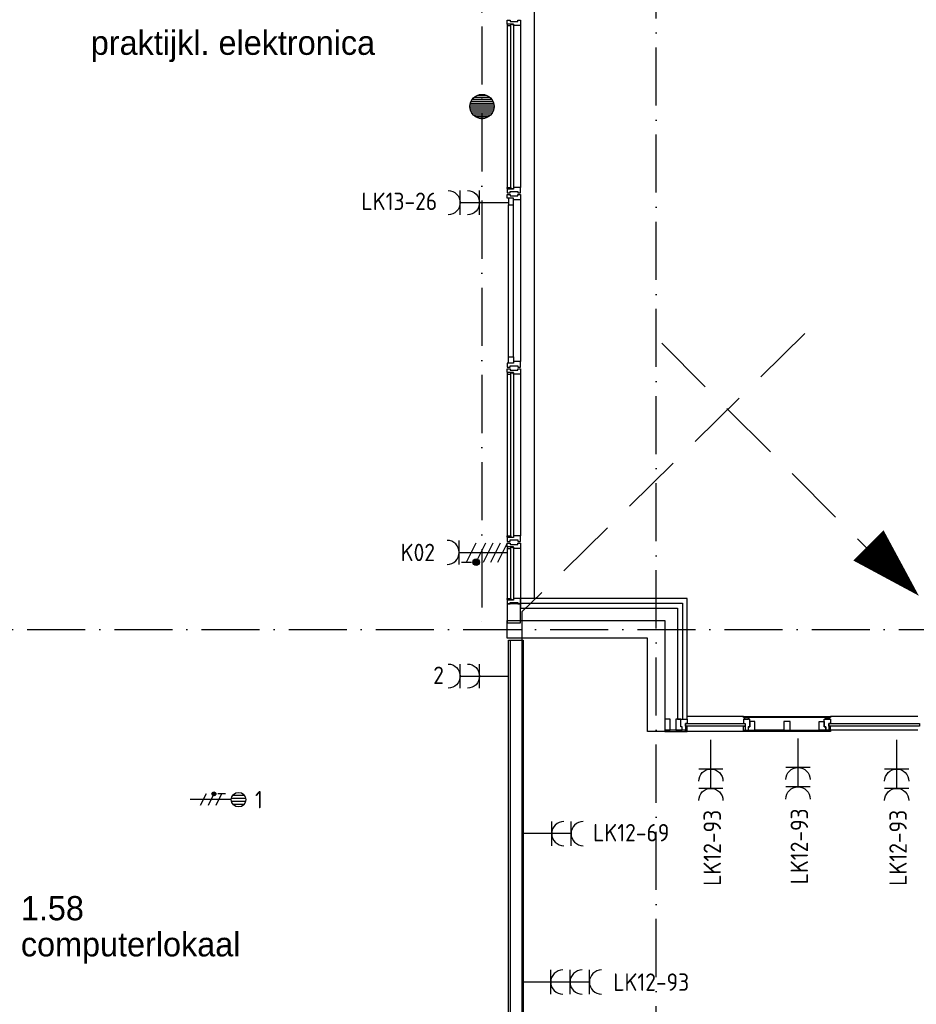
# Model space of a CAD drawing. Header units: millimetres. Extents: x -6587 to 112885, y 244 to 84344.
# Tile 47 of 50: x 77601 to 86860, y 54033 to 64202. Entities that reach past the tile are written whole.
import ezdxf
from ezdxf.enums import TextEntityAlignment as Align

# ---------------------------------------------------------------- set-up
doc = ezdxf.new("R2010")
doc.units = ezdxf.units.MM
doc.header["$LTSCALE"] = 100
doc.linetypes.add('DASHDOT', pattern=[9, 6, -1.5, 0, -1.5])
doc.linetypes.add('HIDDEN', pattern=[9.525, 6.35, -3.175])
doc.layers.get('0').update_dxf_attribs({"linetype": 'CONTINUOUS'})
for name, color, linetype in [('AL$7----_STRAMIEN', 1, 'DASHDOT'), ('AL21----_BUITENWAND', 4, 'CONTINUOUS'), ('AL21K---_ISOLATIE', 1, 'CONTINUOUS'), ('AL22----_BINNENWAND', 7, 'CONTINUOUS'), ('AL28----_KONSTRUKTIE', 3, 'CONTINUOUS'), ('AL31----_BUITENKOZ', 7, 'CONTINUOUS'), ('ALXA3---_VOLZWART', 14, 'CONTINUOUS'), ('ALXAA---_GEWBETON', 12, 'CONTINUOUS'), ('ALXOU---_GLAS', 7, 'CONTINUOUS'), ('BOUW', 8, 'CONTINUOUS'), ('EB62203-_ATTRIB', 2, 'CONTINUOUS'), ('EB62208-_ATTRIB', 2, 'CONTINUOUS'), ('EB63104-_ATTRIB', 2, 'CONTINUOUS'), ('EL62203-_KRACHT-WCD230', 3, 'CONTINUOUS'), ('EL62208-_KRACHT-WCD400', 3, 'CONTINUOUS'), ('EL63104-_LICHT-ASP230V', 3, 'CONTINUOUS'), ('LIJN050', 90, 'CONTINUOUS'), ('LIJN070', 130, 'CONTINUOUS')]:
    doc.layers.add(name, color=color, linetype=linetype)
doc.styles.add('1_8', font='iso', dxfattribs={"width": 0.7, "height": 1.8})
doc.styles.add('BURO-025', font='BUROFONT.shx', dxfattribs={"height": 250})
doc.styles.add('NORATT', font='isocp.shx')

# ---------------------------------------------------------------- blocks, each defined once
blk = doc.blocks.new('ES3W2A')
for p, q in [((1.25, 2), (-1.25, 2)), ((1.25, 2), (-1.25, 2)), ((0, 2), (0, -3)), ((0, 2), (0, -3)), ((1.25, 0), (-1.25, 0)), ((1.25, 0), (-1.25, 0))]:
    blk.add_line(p, q)
for centre in [(0, 3.25), (0, 3.25), (0, 1.25), (0, 1.25)]:
    blk.add_arc(centre, 1.25, 180, 0)
for tag, style, flags, p in [('VERMOGEN', 'NORATT', 9, (-2.5, 5)), ('VERMOGEN', '1_8', 9, (-2.5, 5)), ('GROEP', 'NORATT', 8, (0, 5)), ('GROEP', '1_8', 8, (0, 5)), ('SCHAK', 'NORATT', 8, (2.5, 5)), ('SCHAK', '1_8', 8, (2.5, 5)), ('GELIJK', 'NORATT', 9, (5, 5)), ('GELIJK', '1_8', 9, (5, 5)), ('KAST', 'NORATT', 9, (7, 5)), ('KAST', '1_8', 9, (7, 5)), ('TAL', 'NORATT', 8, (2.5, 5)), ('TAL', '1_8', 8, (2.5, 5))]:
    blk.add_attdef(tag, text='', height=1.8, rotation=90, dxfattribs=dict(style=style, flags=flags)).set_placement(p, align=Align.MIDDLE_CENTER)
at = {"width": 0.7, "flags": 8}
for style in ['NORATT', '1_8']:
    blk.add_attdef('DOEL', text='', height=1.8, rotation=90, dxfattribs=dict(at, style=style)).set_placement((-2.5, 5), align=Align.MIDDLE_LEFT)
at = {"flags": 9}
for style in ['NORATT', '1_8']:
    blk.add_attdef('M_CODE', text='', height=1.8, dxfattribs=dict(at, style=style)).set_placement((0, 0), align=Align.MIDDLE_CENTER)
blk = doc.blocks.new('ES3X2')
for p, q in [((-0.45, 1.4), (-0.45, 2.6)), ((-0.15, 1.27), (-0.15, 2.73)), ((0.15, 1.27), (0.15, 2.73)), ((0.45, 1.4), (0.45, 2.6)), ((0, 1.25), (0, -3))]:
    blk.add_line(p, q)
at = {"color": 210}
for p, q in [((-0.6, 0.65), (-0.6, -0.15)), ((-0.6, 0.25), (0.6, -0.35)), ((-0.72, -0.71), (-0.72, -0.39)), ((-0.64, -0.75), (-0.64, -0.35)), ((-0.6, -0.55), (0.6, -1.15)), ((-0.56, -0.75), (-0.56, -0.35)), ((-0.48, -0.71), (-0.48, -0.39)), ((-0.6, -1.35), (0.6, -1.95))]:
    blk.add_line(p, q, dxfattribs=at)
blk.add_circle((0, 2), 0.75)
blk.add_circle((-0.6, -0.55), 0.2, dxfattribs=at)
at = {"style": '1_8'}
for tag, flags, p in [('VERMOGEN', 9, (-2.5, 4.5)), ('GROEP', 8, (0, 4.5)), ('SCHAK', 8, (2.5, 4.5)), ('KAST', 9, (7, 4.5)), ('DOEL', 8, (-2.5, 1))]:
    blk.add_attdef(tag, text='', height=1.8, rotation=90, dxfattribs=dict(at, flags=flags)).set_placement(p, align=Align.MIDDLE_LEFT)
at = {"style": '1_8', "flags": 8}
blk.add_attdef('TAL', text='', height=1.8, rotation=90, dxfattribs=at).set_placement((2.5, 4.5), align=Align.MIDDLE_CENTER)
at = {"style": '1_8', "flags": 9}
blk.add_attdef('M_CODE', text='', height=1.8, dxfattribs=at).set_placement((0, 0), align=Align.MIDDLE_CENTER)
blk = doc.blocks.new('ES2W4A')
at = {"color": 0}
for p, q in [((-1.25, 2), (1.25, 2)), ((0, 2), (0, -3))]:
    blk.add_line(p, q, dxfattribs=at)
at = {"color": 1}
for p, q in [((-1, 1.75), (-1, 0.75)), ((-1, 1.25), (1, 0.25)), ((-1.2, -0.02), (-1.2, 0.52)), ((-1.07, -0.08), (-1.07, 0.58)), ((-1, 0.25), (1, -0.75)), ((-0.93, -0.08), (-0.93, 0.58)), ((-0.8, -0.02), (-0.8, 0.52)), ((-1, -0.5), (1, -1.5)), ((-1, -1.25), (1, -2.25)), ((-1, -2), (1, -3))]:
    blk.add_line(p, q, dxfattribs=at)
blk.add_circle((-1, 0.25), 0.333, dxfattribs=at)
at = {"color": 0}
blk.add_arc((0, 3.25), 1.25, 180, 0, dxfattribs=at)
at = {"style": '1_8'}
for tag, flags, p in [('VERMOGEN', 9, (-3.75, 5.5)), ('GROEP', 8, (1.25, 5.5)), ('DOEL', 8, (-1.25, 5.5)), ('KAST', 9, (3.75, 5.5)), ('TAL', 8, (-3.75, 5.5))]:
    blk.add_attdef(tag, text='', height=1.8, rotation=90, dxfattribs=dict(at, flags=flags)).set_placement(p, align=Align.MIDDLE_LEFT)
at = {"color": 0, "style": '1_8', "width": 0.7, "flags": 8}
blk.add_attdef('SCHAK', text='', height=1.8, rotation=90, dxfattribs=at).set_placement((3.75, 4.25), align=Align.MIDDLE_LEFT)
at = {"style": '1_8', "flags": 9}
blk.add_attdef('M_CODE', text='', height=1.8, dxfattribs=at).set_placement((0, 0), align=Align.MIDDLE_CENTER)
blk = doc.blocks.new('ES3W3A')
at = {"color": 0}
for p, q in [((1.25, 4), (-1.25, 4)), ((1.25, 4), (-1.25, 4)), ((1.25, 4), (-1.25, 4)), ((1.25, 4), (-1.25, 4)), ((0, 4), (0, -3)), ((0, 4), (0, -3)), ((0, 4), (0, -3)), ((0, 4), (0, -3)), ((1.25, 2), (-1.25, 2)), ((1.25, 2), (-1.25, 2)), ((1.25, 2), (-1.25, 2)), ((1.25, 2), (-1.25, 2)), ((1.25, 0), (-1.25, 0)), ((1.25, 0), (-1.25, 0)), ((1.25, 0), (-1.25, 0)), ((1.25, 0), (-1.25, 0))]:
    blk.add_line(p, q, dxfattribs=at)
for centre in [(0, 5.25), (0, 5.25), (0, 5.25), (0, 5.25), (0, 3.25), (0, 3.25), (0, 3.25), (0, 3.25), (0, 1.25), (0, 1.25), (0, 1.25), (0, 1.25)]:
    blk.add_arc(centre, 1.25, 180, 0, dxfattribs=at)
for tag, style, flags, p in [('VERMOGEN', 'NORATT', 9, (-2.5, 6.5)), ('VERMOGEN', '1_8', 9, (-2.5, 6.5)), ('VERMOGEN', 'NORATT', 9, (-2.5, 6.5)), ('GROEP', 'NORATT', 8, (0, 7)), ('GROEP', '1_8', 8, (0, 7)), ('GROEP', 'NORATT', 8, (0, 7)), ('KAST', 'NORATT', 9, (2.5, 6.5)), ('KAST', '1_8', 9, (2.5, 6.5)), ('KAST', 'NORATT', 9, (2.5, 6.5))]:
    blk.add_attdef(tag, text='', height=1.8, rotation=90, dxfattribs=dict(at, style=style, flags=flags)).set_placement(p, align=Align.MIDDLE)
at = {"style": 'NORATT', "flags": 9}
blk.add_attdef('GELIJK', text='', height=1.8, rotation=90, dxfattribs=at).set_placement((5, 7), align=Align.MIDDLE_CENTER)
blk.add_attdef('GELIJK', text='', height=1.8, rotation=90, dxfattribs=at).set_placement((5, 7), align=Align.MIDDLE_CENTER)
at = {"color": 0, "width": 0.7, "flags": 8}
for tag, style, p in [('SCHAK', 'NORATT', (2.5, 6.625)), ('SCHAK', '1_8', (2.5, 6.625)), ('SCHAK', 'NORATT', (2.5, 6.625)), ('TAL', 'NORATT', (1.5, -1.5)), ('TAL', '1_8', (1.5, -1.5)), ('TAL', 'NORATT', (1.5, -1.5))]:
    blk.add_attdef(tag, text='', height=1.8, rotation=90, dxfattribs=dict(at, style=style)).set_placement(p, align=Align.MIDDLE)
for style in ['NORATT', '1_8', 'NORATT']:
    blk.add_attdef('DOEL', text='', height=1.8, rotation=90, dxfattribs=dict(at, style=style)).set_placement((-2.75, -2.25), align=Align.MIDDLE_LEFT)
at = {"style": 'NORATT', "flags": 9}
blk.add_attdef('M_CODE', text='', height=1.8, dxfattribs=at).set_placement((0, 0), align=Align.MIDDLE_CENTER)
blk.add_attdef('M_CODE', text='', height=1.8, dxfattribs=at).set_placement((0, 0), align=Align.MIDDLE_CENTER)

msp = doc.modelspace()

# ---------------------------------------------------------------- linework, layer by layer
at = {"layer": 'AL$7----_STRAMIEN', "color": 1}
for p, q in [((82374.8, 76734.4), (82374.8, 57905)), ((84174.8, 7509.2), (84174.8, 76734.4)), ((26373, 57905), (98018.3, 57905))]:
    msp.add_line(p, q, dxfattribs=at)
at = {"layer": 'AL21----_BUITENWAND', "color": 8}
for p, q in [((82914.8, 75845), (82914.8, 58225)), ((84494.8, 58225), (82773.8, 58225)), ((82773.8, 58225), (82773.8, 58125)), ((84494.8, 56979), (84494.8, 58225)), ((82773.8, 58125), (84394.8, 58125)), ((84394.8, 58125), (84394.8, 56979)), ((84394.8, 56979), (84494.8, 56979))]:
    msp.add_line(p, q, dxfattribs=at)
at = {"layer": 'AL21K---_ISOLATIE', "color": 8, "linetype": 'Continuous'}
for p, q in [((85491.3, 56865), (85191.8, 56865)), ((85558.3, 56865), (85857.8, 56865))]:
    msp.add_line(p, q, dxfattribs=at)
at = {"layer": 'AL22----_BINNENWAND', "color": 8}
for p, q in [((82649.8, 45975), (82649.8, 57794)), ((82649.8, 57794), (82799.8, 57794)), ((82799.8, 57794), (82799.8, 45975))]:
    msp.add_line(p, q, dxfattribs=at)
at = {"layer": 'AL22----_BINNENWAND', "color": 8, "linetype": 'Continuous'}
for p, q in [((82664.8, 57794), (82664.8, 45975)), ((82784.8, 57794), (82784.8, 45975))]:
    msp.add_line(p, q, dxfattribs=at)
at = {"layer": 'AL28----_KONSTRUKTIE', "color": 8}
for p, q in [((82634.8, 57815), (82634.8, 57995)), ((82634.8, 57995), (82814.8, 57995)), ((82814.8, 57995), (82814.8, 57995)), ((82814.8, 57995), (84264.8, 57995)), ((84264.8, 57995), (84264.8, 57057)), ((84084.8, 57815), (82634.8, 57815)), ((84084.8, 56850), (84084.8, 57815)), ((84264.8, 57057), (84264.8, 57057)), ((84264.8, 57057), (84264.8, 56850)), ((84264.8, 56850), (84084.8, 56850))]:
    msp.add_line(p, q, dxfattribs=at)
msp.add_circle((82374.8, 63305), 125, dxfattribs=at)
at = {"layer": 'AL31----_BUITENKOZ', "color": 8, "linetype": 'Continuous'}
for p, q in [((82634.8, 64157), (82634.8, 64196)), ((82634.8, 64196), (82640.8, 64196)), ((82640.8, 64196), (82654.8, 64196)), ((82654.8, 64196), (82654.8, 64196)), ((82654.8, 64196), (82664.3, 64196)), ((82664.3, 64196), (82664.3, 64182)), ((82664.3, 64182), (82744.3, 64182)), ((82744.3, 64182), (82744.3, 64196)), ((82744.3, 64196), (82754.3, 64196)), ((82754.3, 64196), (82754.3, 64196)), ((82754.3, 64196), (82767.8, 64196)), ((82767.8, 64196), (82773.8, 64196)), ((82773.8, 64196), (82773.8, 64177.1)), ((82773.8, 64177.1), (82773.8, 64140)), ((82701.8, 64157), (82634.8, 64157)), ((82639.8, 64152), (82634.8, 64152)), ((82634.8, 64152), (82634.8, 64140)), ((82634.8, 64140), (82671.8, 64140)), ((82671.8, 64157), (82639.8, 64157)), ((82639.8, 64157), (82639.8, 64152)), ((82671.8, 64140), (82671.8, 64157)), ((82701.8, 64140), (82701.8, 64157)), ((82754.8, 64140), (82701.8, 64140)), ((82762.8, 64140), (82754.8, 64140)), ((82766.8, 64140), (82762.8, 64140)), ((82773.8, 64140), (82766.8, 64140)), ((82634.8, 62458), (82634.8, 62470)), ((82634.8, 62470), (82671.8, 62470)), ((82639.8, 62458), (82634.8, 62458)), ((82634.8, 62453), (82634.8, 62414)), ((82701.8, 62453), (82634.8, 62453)), ((82639.8, 62453), (82639.8, 62458)), ((82671.8, 62453), (82639.8, 62453)), ((82671.8, 62470), (82671.8, 62453)), ((82754.8, 62470), (82701.8, 62470)), ((82701.8, 62470), (82701.8, 62453)), ((82762.8, 62470), (82754.8, 62470)), ((82766.8, 62470), (82762.8, 62470)), ((82773.8, 62470), (82766.8, 62470)), ((82773.8, 62432.9), (82773.8, 62470)), ((82634.8, 62414), (82640.8, 62414)), ((82634.8, 62357), (82634.8, 62396)), ((82634.8, 62396), (82640.8, 62396)), ((82701.8, 62357), (82634.8, 62357)), ((82640.8, 62414), (82654.8, 62414)), ((82640.8, 62396), (82654.8, 62396)), ((82701.8, 62357), (82647.8, 62357)), ((82647.8, 62357), (82647.8, 62290)), ((82654.8, 62414), (82654.8, 62414)), ((82654.8, 62414), (82664.8, 62414)), ((82654.8, 62396), (82654.8, 62396)), ((82654.8, 62396), (82664.3, 62396)), ((82664.3, 62396), (82664.3, 62382)), ((82664.3, 62382), (82744.3, 62382)), ((82664.8, 62414), (82664.8, 62428)), ((82664.8, 62428), (82744.8, 62428)), ((82701.8, 62340), (82701.8, 62357)), ((82701.8, 62290), (82701.8, 62357)), ((82754.8, 62340), (82701.8, 62340)), ((82744.3, 62382), (82744.3, 62396)), ((82744.3, 62396), (82754.3, 62396)), ((82744.8, 62428), (82744.8, 62414)), ((82744.8, 62414), (82753.8, 62414)), ((82753.8, 62414), (82753.8, 62414)), ((82753.8, 62414), (82767.8, 62414)), ((82754.3, 62396), (82754.3, 62396)), ((82754.3, 62396), (82767.8, 62396)), ((82762.8, 62340), (82754.8, 62340)), ((82766.8, 62340), (82762.8, 62340)), ((82773.8, 62340), (82766.8, 62340)), ((82767.8, 62414), (82773.8, 62414)), ((82767.8, 62396), (82773.8, 62396)), ((82773.8, 62414), (82773.8, 62432.9)), ((82773.8, 62396), (82773.8, 62377.1)), ((82773.8, 62377.1), (82773.8, 62340)), ((82647.8, 62290), (82701.8, 62290)), ((82647.8, 60653), (82647.8, 60720)), ((82647.8, 60720), (82701.8, 60720)), ((82701.8, 60720), (82701.8, 60653)), ((82634.8, 60653), (82634.8, 60614)), ((82701.8, 60653), (82634.8, 60653)), ((82634.8, 60614), (82640.8, 60614)), ((82640.8, 60614), (82654.8, 60614)), ((82701.8, 60653), (82647.8, 60653)), ((82654.8, 60614), (82654.8, 60614)), ((82654.8, 60614), (82664.8, 60614)), ((82664.8, 60614), (82664.8, 60628)), ((82664.8, 60628), (82744.8, 60628)), ((82754.8, 60670), (82701.8, 60670)), ((82701.8, 60670), (82701.8, 60653)), ((82744.8, 60628), (82744.8, 60614)), ((82744.8, 60614), (82753.8, 60614)), ((82753.8, 60614), (82753.8, 60614)), ((82753.8, 60614), (82767.8, 60614)), ((82762.8, 60670), (82754.8, 60670)), ((82766.8, 60670), (82762.8, 60670)), ((82773.8, 60670), (82766.8, 60670)), ((82767.8, 60614), (82773.8, 60614)), ((82773.8, 60632.9), (82773.8, 60670)), ((82773.8, 60614), (82773.8, 60632.9)), ((82634.8, 60557), (82634.8, 60596)), ((82634.8, 60596), (82640.8, 60596)), ((82701.8, 60557), (82634.8, 60557)), ((82639.8, 60552), (82634.8, 60552)), ((82634.8, 60552), (82634.8, 60540)), ((82634.8, 60540), (82671.8, 60540)), ((82671.8, 60557), (82639.8, 60557)), ((82639.8, 60557), (82639.8, 60552)), ((82640.8, 60596), (82654.8, 60596)), ((82654.8, 60596), (82654.8, 60596)), ((82654.8, 60596), (82664.3, 60596)), ((82664.3, 60596), (82664.3, 60582)), ((82664.3, 60582), (82744.3, 60582)), ((82671.8, 60540), (82671.8, 60557)), ((82701.8, 60540), (82701.8, 60557)), ((82754.8, 60540), (82701.8, 60540)), ((82744.3, 60582), (82744.3, 60596)), ((82744.3, 60596), (82754.3, 60596)), ((82754.3, 60596), (82754.3, 60596)), ((82754.3, 60596), (82767.8, 60596)), ((82762.8, 60540), (82754.8, 60540)), ((82766.8, 60540), (82762.8, 60540)), ((82773.8, 60540), (82766.8, 60540)), ((82767.8, 60596), (82773.8, 60596)), ((82773.8, 60596), (82773.8, 60577.1)), ((82773.8, 60577.1), (82773.8, 60540)), ((82634.8, 58858), (82634.8, 58870)), ((82634.8, 58870), (82671.8, 58870)), ((82639.8, 58858), (82634.8, 58858)), ((82634.8, 58853), (82634.8, 58814)), ((82701.8, 58853), (82634.8, 58853)), ((82634.8, 58814), (82640.8, 58814)), ((82634.8, 58757), (82634.8, 58796)), ((82634.8, 58796), (82640.8, 58796)), ((82639.8, 58853), (82639.8, 58858)), ((82671.8, 58853), (82639.8, 58853)), ((82640.8, 58814), (82654.8, 58814)), ((82640.8, 58796), (82654.8, 58796)), ((82654.8, 58814), (82654.8, 58814)), ((82654.8, 58814), (82664.8, 58814)), ((82654.8, 58796), (82654.8, 58796)), ((82654.8, 58796), (82664.8, 58796)), ((82664.8, 58814), (82664.8, 58828)), ((82664.8, 58828), (82744.8, 58828)), ((82664.8, 58796), (82664.8, 58782)), ((82664.8, 58782), (82744.8, 58782)), ((82671.8, 58870), (82671.8, 58853)), ((82754.8, 58870), (82701.8, 58870)), ((82701.8, 58870), (82701.8, 58853)), ((82744.8, 58828), (82744.8, 58814)), ((82744.8, 58814), (82753.8, 58814)), ((82744.8, 58782), (82744.8, 58796)), ((82744.8, 58796), (82753.8, 58796)), ((82753.8, 58814), (82753.8, 58814)), ((82753.8, 58814), (82767.8, 58814)), ((82753.8, 58796), (82753.8, 58796)), ((82753.8, 58796), (82767.8, 58796)), ((82762.8, 58870), (82754.8, 58870)), ((82766.8, 58870), (82762.8, 58870)), ((82773.8, 58870), (82766.8, 58870)), ((82767.8, 58814), (82773.8, 58814)), ((82767.8, 58796), (82773.8, 58796)), ((82773.8, 58832.9), (82773.8, 58870)), ((82773.8, 58814), (82773.8, 58832.9)), ((82773.8, 58796), (82773.8, 58777.1)), ((82773.8, 58777.1), (82773.8, 58740)), ((82701.8, 58757), (82634.8, 58757)), ((82639.8, 58752), (82634.8, 58752)), ((82634.8, 58752), (82634.8, 58740)), ((82634.8, 58740), (82671.8, 58740)), ((82671.8, 58757), (82639.8, 58757)), ((82639.8, 58757), (82639.8, 58752)), ((82671.8, 58740), (82671.8, 58757)), ((82701.8, 58740), (82701.8, 58757)), ((82754.8, 58740), (82701.8, 58740)), ((82762.8, 58740), (82754.8, 58740)), ((82766.8, 58740), (82762.8, 58740)), ((82773.8, 58740), (82766.8, 58740)), ((82634.8, 58213), (82634.8, 58225)), ((82634.8, 58225), (82671.8, 58225)), ((82639.8, 58213), (82634.8, 58213)), ((82634.8, 58208), (82634.8, 58169)), ((82701.8, 58208), (82634.8, 58208)), ((82634.8, 58169), (82634.8, 57974)), ((82773.8, 58169), (82634.8, 58169)), ((82634.8, 58169), (82640.8, 58169)), ((82639.8, 58208), (82639.8, 58213)), ((82671.8, 58208), (82639.8, 58208)), ((82640.8, 58169), (82654.8, 58169)), ((82654.8, 58169), (82654.8, 58169)), ((82654.8, 58169), (82664.8, 58169)), ((82664.8, 58169), (82664.8, 58183)), ((82664.8, 58183), (82744.8, 58183)), ((82671.8, 58225), (82671.8, 58208)), ((82754.8, 58225), (82701.8, 58225)), ((82701.8, 58225), (82701.8, 58208)), ((82744.8, 58183), (82744.8, 58169)), ((82744.8, 58169), (82753.8, 58169)), ((82753.8, 58169), (82753.8, 58169)), ((82753.8, 58169), (82767.8, 58169)), ((82762.8, 58225), (82754.8, 58225)), ((82766.8, 58225), (82762.8, 58225)), ((82773.8, 58225), (82766.8, 58225)), ((82767.8, 58169), (82773.8, 58169)), ((82773.8, 58187.9), (82773.8, 58225)), ((82773.8, 58169), (82773.8, 58187.9)), ((82773.8, 57974), (82773.8, 58169)), ((82634.8, 57974), (82773.8, 57974))]:
    msp.add_line(p, q, dxfattribs=at)
at = {"layer": 'AL31----_BUITENKOZ', "color": 8}
for p, q in [((82634.8, 64140), (82634.8, 62470)), ((82773.8, 64140), (82773.8, 62470)), ((82773.8, 62340), (82773.8, 60670)), ((82647.8, 60720), (82647.8, 62290)), ((82701.8, 60720), (82701.8, 62290)), ((82634.8, 60540), (82634.8, 58870)), ((82773.8, 60540), (82773.8, 58870)), ((82634.8, 58740), (82634.8, 58225)), ((82773.8, 58740), (82773.8, 58225)), ((84316.8, 56979), (84264.8, 56979)), ((84264.8, 56979), (84264.8, 56865)), ((84316.8, 56865), (84316.8, 56979)), ((84427.8, 56979), (84375.8, 56979)), ((84375.8, 56979), (84375.8, 56865)), ((84427.8, 56900), (84427.8, 56979)), ((84427.8, 56900), (84427.8, 56979)), ((84427.8, 56979), (84494.8, 56979)), ((85074.8, 57006), (84494.8, 57006)), ((84494.8, 56979), (84494.8, 56934)), ((85074.8, 56994), (85074.8, 57006)), ((85074.8, 57006), (85974.8, 57006)), ((85974.8, 56994), (85074.8, 56994)), ((85141.8, 56979), (85074.8, 56979)), ((85074.8, 56979), (85074.8, 56934)), ((85127.8, 56994), (85084.8, 56994)), ((85084.8, 56994), (85084.8, 56979)), ((85084.8, 56979), (85127.8, 56979)), ((85127.8, 56979), (85127.8, 56994)), ((85141.8, 56900), (85141.8, 56979)), ((85191.8, 56955), (85141.8, 56955)), ((85141.8, 56955), (85141.8, 56900)), ((85191.8, 56865), (85191.8, 56955)), ((85558.3, 56955), (85491.3, 56955)), ((85491.3, 56955), (85491.3, 56865)), ((85558.3, 56865), (85558.3, 56955)), ((85857.8, 56865), (85857.8, 56955)), ((85857.8, 56955), (85907.8, 56955)), ((85907.8, 56955), (85907.8, 56900)), ((85974.8, 57006), (85974.8, 56994)), ((84264.8, 56865), (84316.8, 56865)), ((84264.8, 56865), (84264.8, 56850)), ((84477.8, 56865), (84264.8, 56865)), ((84264.8, 56850), (84477.8, 56850)), ((84375.8, 56865), (84442.8, 56865)), ((84442.8, 56900), (84427.8, 56900)), ((84442.8, 56900), (84427.8, 56900)), ((84442.8, 56865), (84442.8, 56900)), ((84442.8, 56865), (84442.8, 56900)), ((84477.8, 56865), (84442.8, 56865)), ((84494.8, 56934), (84477.8, 56934)), ((84477.8, 56934), (84477.8, 56865)), ((84477.8, 56904), (84477.8, 56850)), ((84494.8, 56904), (84477.8, 56904)), ((84477.8, 56850), (84477.8, 56865)), ((84477.8, 56850), (84494.8, 56850)), ((84494.8, 56850), (84494.8, 56904)), ((85074.8, 56850), (84494.8, 56850)), ((85074.8, 56934), (85091.8, 56934)), ((85074.8, 56850), (85074.8, 56904)), ((85074.8, 56904), (85091.8, 56904)), ((85074.8, 56850), (85074.8, 56865)), ((85074.8, 56865), (85974.8, 56865)), ((85974.8, 56850), (85074.8, 56850)), ((85091.8, 56850), (85074.8, 56850)), ((85091.8, 56934), (85091.8, 56865)), ((85091.8, 56904), (85091.8, 56850)), ((85091.8, 56865), (85126.8, 56865)), ((85141.8, 56900), (85124.8, 56900)), ((85124.8, 56900), (85124.8, 56865)), ((85124.8, 56865), (85191.8, 56865)), ((85126.8, 56865), (85126.8, 56900)), ((85126.8, 56900), (85141.8, 56900)), ((85491.3, 56865), (85558.3, 56865)), ((85924.8, 56865), (85857.8, 56865)), ((85907.8, 56900), (85924.8, 56900)), ((85924.8, 56900), (85924.8, 56865)), ((85974.8, 56865), (85974.8, 56850))]:
    msp.add_line(p, q, dxfattribs=at)
for points in [[(85957.8, 56865), (85924.8, 56865), (85924.8, 56900), (85907.8, 56900), (85907.8, 56979), (85974.8, 56979), (85974.8, 56934), (85957.8, 56934)], [(85921.8, 56979), (85921.8, 56994), (85964.8, 56994), (85964.8, 56979)], [(85957.8, 56904), (85957.8, 56865), (85974.8, 56865), (85974.8, 56904)]]:
    msp.add_lwpolyline(points, close=True, dxfattribs=at)
for points in [[(86874.8, 57006), (85974.8, 57006)], [(86874.8, 56865), (85974.8, 56865)]]:
    msp.add_lwpolyline(points, dxfattribs=at)
at = {"layer": 'ALXA3---_VOLZWART', "color": 8}
for p, q in [((82773.8, 58175), (84444.8, 58175)), ((84444.8, 58175), (84444.8, 56979))]:
    msp.add_line(p, q, dxfattribs=at)
at = {"layer": 'ALXAA---_GEWBETON', "color": 8}
for p, q in [((82262.9, 63360.7), (82486.7, 63360.7)), ((82275.4, 63380.7), (82474.3, 63380.7)), ((82275.4, 63380.7), (82474.3, 63380.7)), ((82294.4, 63400.7), (82455.2, 63400.7)), ((82294.4, 63400.7), (82455.2, 63400.7)), ((82327.6, 63420.7), (82422.1, 63420.7)), ((82327.6, 63420.7), (82422.1, 63420.7)), ((82249.9, 63300.7), (82499.8, 63300.7)), ((82250.8, 63320.7), (82498.8, 63320.7)), ((82252.2, 63280.7), (82497.5, 63280.7)), ((82255, 63340.7), (82494.6, 63340.7)), ((82257.9, 63260.7), (82491.7, 63260.7)), ((82267.6, 63240.7), (82482, 63240.7)), ((82282.5, 63220.7), (82467.1, 63220.7)), ((82305.9, 63200.7), (82443.8, 63200.7)), ((82361.5, 63180.7), (82388.2, 63180.7))]:
    msp.add_line(p, q, dxfattribs=at)
at = {"layer": 'ALXOU---_GLAS', "color": 8}
for p, q in [((82673.8, 62455), (82673.8, 64155)), ((82673.8, 64155), (82699.8, 64155)), ((82699.8, 64155), (82699.8, 62455)), ((82699.8, 62455), (82673.8, 62455)), ((82673.8, 58855), (82673.8, 60555)), ((82673.8, 60555), (82699.8, 60555)), ((82699.8, 60555), (82699.8, 58855)), ((82699.8, 58855), (82673.8, 58855)), ((82673.8, 58210), (82673.8, 58755)), ((82673.8, 58755), (82699.8, 58755)), ((82699.8, 58755), (82699.8, 58210)), ((82699.8, 58210), (82673.8, 58210)), ((84477.8, 56904), (84477.8, 56934)), ((84477.8, 56934), (85091.8, 56934)), ((85091.8, 56904), (84477.8, 56904)), ((85091.8, 56934), (85091.8, 56904))]:
    msp.add_line(p, q, dxfattribs=at)
msp.add_lwpolyline([(86891.8, 56934), (86891.8, 56904), (85957.8, 56904), (85957.8, 56934)], close=True, dxfattribs=at)
at = {"layer": 'LIJN050'}
msp.add_lwpolyline([(86886.3, 58252, 0, 441.4, 0), (86365.9, 58772, 441.4, 441.4, 0)], format="xyseb", dxfattribs=at)
at = {"layer": 'LIJN070', "linetype": 'HIDDEN'}
for p, q in [((85708.3, 60959.2), (82787.2, 58085.3)), ((84230.4, 60860.3), (86844.8, 58247.9)), ((82787.2, 58085.3), (82787.2, 45781.2))]:
    msp.add_line(p, q, dxfattribs=at)

# ---------------------------------------------------------------- block references
at = {"layer": 'EL62203-_KRACHT-WCD230'}
ref = msp.add_blockref('ES3W2A', (82350, 62312, 1050), dxfattribs=dict(at, xscale=-100, yscale=100, zscale=100, rotation=90))
ref.add_attrib('GROEP', 'LK13-26', dxfattribs={"layer": 'EB62203-_ATTRIB', "color": 1, "height": 180, "style": '1_8', "flags": 8}).set_placement((81129.9, 62325.9, 1050), align=Align.MIDDLE_LEFT)
ref = msp.add_blockref('ES3W2A', (82350, 57422, 1050), dxfattribs=dict(at, xscale=-100, yscale=100, zscale=100, rotation=90))
ref.add_attrib('GROEP', '2', dxfattribs={"layer": 'EB62203-_ATTRIB', "color": 1, "height": 180, "style": '1_8', "flags": 8}).set_placement((81871.7, 57431, 1050), align=Align.MIDDLE_LEFT)
ref = msp.add_blockref('ES3W2A', (84738.7, 56462.8), dxfattribs=dict(at, xscale=-100, yscale=100, zscale=100, rotation=180))
ref.add_attrib('GROEP', 'LK12-93', dxfattribs={"layer": 'EB62203-_ATTRIB', "color": 1, "height": 180, "rotation": 90, "style": 'NORATT', "flags": 8}).set_placement((84752.7, 55256.5), align=Align.MIDDLE_LEFT)
ref = msp.add_blockref('ES3W2A', (85638.2, 56477.8), dxfattribs=dict(at, xscale=-100, yscale=100, zscale=100, rotation=180))
ref.add_attrib('GROEP', 'LK12-93', dxfattribs={"layer": 'EB62203-_ATTRIB', "color": 1, "height": 180, "rotation": 90, "style": 'NORATT', "flags": 8}).set_placement((85652.1, 55271.5), align=Align.MIDDLE_LEFT)
ref = msp.add_blockref('ES3W2A', (86657.7, 56462.8), dxfattribs=dict(at, xscale=-100, yscale=100, zscale=100, rotation=180))
ref.add_attrib('GROEP', 'LK12-93', dxfattribs={"layer": 'EB62203-_ATTRIB', "color": 1, "height": 180, "rotation": 90, "style": 'NORATT', "flags": 8}).set_placement((86671.6, 55256.5), align=Align.MIDDLE_LEFT)
ref = msp.add_blockref('ES3W2A', (83095, 55796, 1050), dxfattribs=dict(at, xscale=100, yscale=100, zscale=100, rotation=270))
ref.add_attrib('GROEP', 'LK12-69', dxfattribs={"layer": 'EB62203-_ATTRIB', "color": 1, "height": 180, "style": '1_8', "flags": 8}).set_placement((83521.9, 55805, 1050), align=Align.MIDDLE_LEFT)
ref = msp.add_blockref('ES3W3A', (83084.3, 54262), dxfattribs=dict(at, xscale=100, yscale=100, zscale=100, rotation=270))
ref.add_attrib('GROEP', 'LK12-93', dxfattribs={"layer": 'EB62203-_ATTRIB', "color": 1, "height": 180, "style": 'NORATT', "flags": 8}).set_placement((84122.4, 54262), align=Align.MIDDLE)
at = {"layer": 'EL62208-_KRACHT-WCD400'}
ref = msp.add_blockref('ES2W4A', (82340, 58699.5, 1050), dxfattribs=dict(at, xscale=100, yscale=100, zscale=100, rotation=90))
ref.add_attrib('GROEP', 'K02', dxfattribs={"layer": 'EB62208-_ATTRIB', "color": 1, "height": 180, "style": '1_8', "flags": 8}).set_placement((81890, 58699.5, 1050), align=Align.MIDDLE_RIGHT)
at = {"layer": 'EL63104-_LICHT-ASP230V'}
ref = msp.add_blockref('ES3X2', (79661.5, 56146.2, 1050), dxfattribs=dict(at, xscale=100, yscale=100, zscale=100, rotation=270))
ref.add_attrib('GROEP', '1', dxfattribs={"layer": 'EB63104-_ATTRIB', "color": 1, "height": 180, "style": '1_8', "flags": 8}).set_placement((80111.5, 56146.2, 1050), align=Align.MIDDLE_RIGHT)

# ---------------------------------------------------------------- texts
at = {"layer": 'BOUW', "style": 'BURO-025'}
for s, p in [('praktijkl. elektronica', (78335.5, 63838.6)), ('1.58', (77613.5, 54900.5)), ('computerlokaal', (77613.5, 54527.5))]:
    msp.add_text(s, height=250, dxfattribs=at).set_placement(p)

doc.saveas('drawing.dxf')
